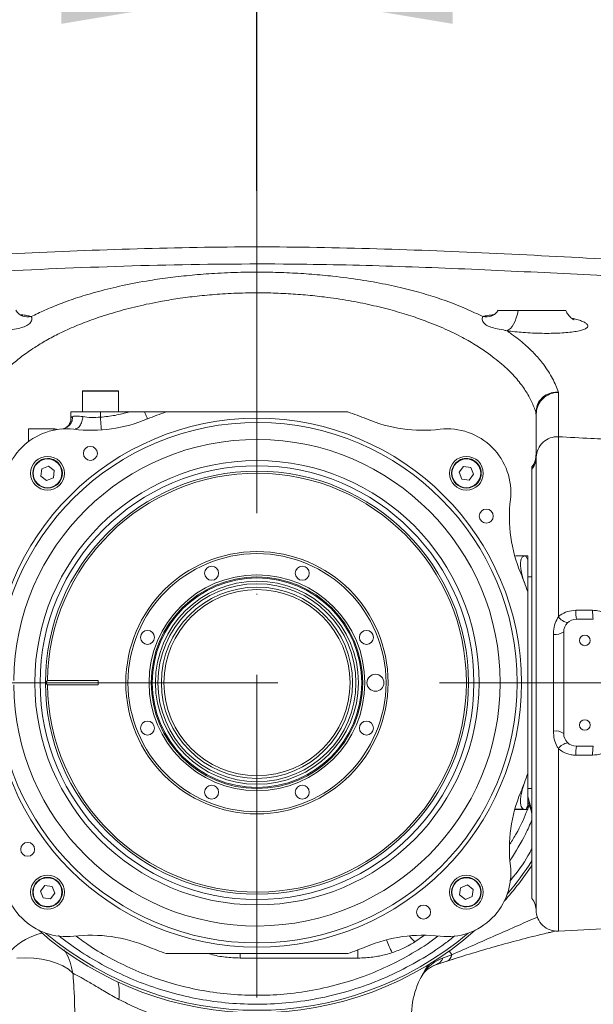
# Model space of a CAD drawing. Header units: millimetres. Extents: x 176 to 9387, y -11044 to -3322.
# Tile 55 of 256: x 1237 to 1372, y -4990 to -4757. Entities that reach past the tile are written whole.
import ezdxf

# ---------------------------------------------------------------- set-up
doc = ezdxf.new("R2010")
doc.units = ezdxf.units.MM
doc.header["$LTSCALE"] = 0.3175
doc.linetypes.add('ACAD_ISO10W100', pattern=[18, 12, -3, 0, -3])
for name, color, linetype, lineweight in [('1轮廓实线层', 7, 'Continuous', 18), ('7标注层', 4, 'Continuous', 13), ('中心线', 4, 'ACAD_ISO10W100', 20)]:
    doc.layers.add(name, color=color, linetype=linetype, lineweight=lineweight)
doc.styles.add('标准汉字', font='gbenor.shx', dxfattribs={"bigfont": 'gbcbig.shx'})
doc.dimstyles.new('M1：18.5', dxfattribs={"dimscale": 18.5, "dimtxt": 3.5, "dimasz": 2.5, "dimexe": 2, "dimexo": 0, "dimgap": 1.5, "dimtad": 1, "dimdec": 4, "dimdsep": 46, "dimtxsty": '标准汉字', "dimcen": 5, "dimdle": 5, "dimclrd": 1, "dimclre": 1, "dimclrt": 256, "dimadec": 4, "dimazin": 2, "dimtfac": 1, "dimtdec": 4, "dimtmove": 2, "dimatfit": 3, "dimfxl": 1, "dimfrac": 2, "dimtolj": 1, "dimarcsym": 0})

# ---------------------------------------------------------------- blocks, each defined once
blk = doc.blocks.new('*D28')
at = {"layer": '7标注层', "color": 1, "lineweight": -2, "ltscale": 20, "transparency": 16777216}
for p, q in [((1099.47, -4969.55), (1099.47, -4713.53)), ((1292.85, -4797.72), (1292.85, -4713.53)), ((1145.72, -4750.53), (1246.6, -4750.53))]:
    blk.add_line(p, q, dxfattribs=at)
at = {"layer": '7标注层', "color": 1, "transparency": 16777216}
for points in [[(1145.72, -4742.82), (1145.72, -4758.23), (1099.47, -4750.53)], [(1246.6, -4758.23), (1246.6, -4742.82), (1292.85, -4750.53)]]:
    blk.add_solid(points, dxfattribs=at)
at = {"layer": 'Defpoints', "color": 0, "transparency": 16777216}
for p in [(1292.85, -4750.53), (1292.85, -4797.72), (1099.47, -4969.55)]:
    blk.add_point(p, dxfattribs=at)
at = {"layer": '7标注层', "transparency": 16777216, "insert": (1196.16, -4690.96), "char_height": 64.75, "attachment_point": 5, "style": '标准汉字'}
blk.add_mtext('\\A1;193', dxfattribs=at)
blk = doc.blocks.new('*D29')
at = {"layer": '7标注层', "color": 1, "lineweight": -2, "ltscale": 20, "transparency": 16777216}
for p, q in [((1292.85, -4797.72), (1292.85, -4713.53)), ((1465.85, -4913.95), (1465.85, -4713.53)), ((1339.1, -4750.53), (1419.6, -4750.53))]:
    blk.add_line(p, q, dxfattribs=at)
at = {"layer": '7标注层', "color": 1, "transparency": 16777216}
for points in [[(1339.1, -4742.82), (1339.1, -4758.23), (1292.85, -4750.53)], [(1419.6, -4758.23), (1419.6, -4742.82), (1465.85, -4750.53)]]:
    blk.add_solid(points, dxfattribs=at)
at = {"layer": 'Defpoints', "color": 0, "transparency": 16777216}
for p in [(1465.85, -4750.53), (1292.85, -4797.72), (1465.85, -4913.95)]:
    blk.add_point(p, dxfattribs=at)
at = {"layer": '7标注层', "transparency": 16777216, "insert": (1379.35, -4690.4), "char_height": 64.75, "attachment_point": 5, "style": '标准汉字'}
blk.add_mtext('\\A1;173', dxfattribs=at)

msp = doc.modelspace()

# ---------------------------------------------------------------- linework, layer by layer
at = {"layer": '1轮廓实线层', "ltscale": 20}
for p, q in [((1349.85154, -4825.95332), (1354.6062, -4825.95332)), ((1354.6062, -4825.95332), (1365.85141, -4825.95332)), ((1251.60142, -4845.05327), (1251.60142, -4849.95324)), ((1255.85142, -4845.05327), (1251.60142, -4845.05327)), ((1251.70142, -4844.95325), (1255.85142, -4844.95325)), ((1255.85142, -4844.95325), (1260.00142, -4844.95325)), ((1260.10142, -4845.05327), (1255.85142, -4845.05327)), ((1260.10142, -4849.95324), (1260.10142, -4845.05327)), ((1364.10887, -4845.32685), (1364.10887, -4855.83098)), ((1248.85142, -4849.95205), (1248.85142, -4851.70085)), ((1255.85142, -4849.95324), (1255.85142, -4851.1991)), ((1262.68706, -4849.95324), (1255.85142, -4849.95324)), ((1266.29354, -4849.95324), (1262.68706, -4849.95324)), ((1314.30486, -4849.95324), (1271.39798, -4849.95324)), ((1358.77723, -4850.48802), (1358.77932, -4850.0268)), ((1358.77723, -4850.48802), (1358.85142, -4850.48802)), ((1358.85142, -4860.00259), (1358.85142, -4850.48802)), ((1358.8516, -4850.44117), (1358.8516, -4850.48802)), ((1238.85142, -4853.95331), (1244.85142, -4853.95331)), ((1238.85142, -4856.95333), (1238.85142, -4853.95331)), ((1244.85142, -4854.25634), (1244.85142, -4853.95331)), ((1364.10886, -4855.83098), (1364.10886, -4898.3571)), ((1358.77723, -4860.81142), (1358.77723, -4860.16114)), ((1358.85142, -4860.00259), (1358.85334, -4860.63619)), ((1358.85334, -4860.63619), (1358.85334, -4967.80471)), ((1241.99032, -4863.40756), (1241.76428, -4865.11261)), ((1243.57999, -4862.75072), (1241.99032, -4863.40756)), ((1244.94362, -4863.79905), (1243.57999, -4862.75072)), ((1341.69212, -4862.86611), (1340.64382, -4864.22975)), ((1343.3972, -4863.09213), (1341.69212, -4862.86611)), ((1344.05398, -4864.68191), (1343.3972, -4863.09213)), ((1357.85142, -4862.95326), (1357.85142, -4862.99987)), ((1357.85142, -4862.99987), (1357.85142, -4863.47349)), ((1357.85142, -4863.47349), (1357.85142, -4964.95325)), ((1241.76428, -4865.11261), (1243.1279, -4866.16094)), ((1243.1279, -4866.16094), (1244.71757, -4865.5041)), ((1244.71757, -4865.5041), (1244.94362, -4863.79905)), ((1340.64382, -4864.22975), (1341.3006, -4865.8194)), ((1341.3006, -4865.8194), (1343.00568, -4866.04543)), ((1343.00568, -4866.04543), (1344.05398, -4864.68191)), ((1353.94974, -4883.95328), (1356.34355, -4883.95328)), ((1356.85599, -4883.95328), (1356.34431, -4883.95328)), ((1356.85143, -4883.98475), (1356.85143, -4884.75675)), ((1356.85143, -4884.75675), (1356.85143, -4892.49987)), ((1357.85142, -4888.95328), (1356.85143, -4888.95328)), ((1356.85143, -4935.40675), (1356.85143, -4892.49987)), ((1368.19492, -4896.82968), (1372.19359, -4896.83266)), ((1372.35142, -4898.95327), (1368.35142, -4898.95327)), ((1362.91393, -4902.52728), (1362.91393, -4925.37935)), ((1365.35142, -4901.95329), (1365.35142, -4925.95334)), ((1243.35395, -4913.45329), (1242.85142, -4913.95326)), ((1242.85142, -4913.95326), (1243.35395, -4914.45334)), ((1255.35142, -4913.95326), (1242.85142, -4913.95326)), ((1255.35142, -4913.45329), (1243.35395, -4913.45329)), ((1255.35142, -4914.45334), (1243.35395, -4914.45334)), ((1255.35142, -4914.45334), (1255.35142, -4913.45329)), ((1364.10887, -4929.54917), (1364.10887, -4972.65093)), ((1368.35142, -4928.95324), (1372.35142, -4928.95324)), ((1372.19352, -4931.07326), (1368.19486, -4931.07624)), ((1356.85143, -4935.40675), (1356.85143, -4943.14964)), ((1356.85143, -4938.95323), (1357.85142, -4938.95323)), ((1356.85143, -4940.85605), (1357.85142, -4944.2702)), ((1356.34353, -4943.95323), (1353.83381, -4943.95323)), ((1356.85143, -4943.95323), (1356.34353, -4943.95323)), ((1357.21688, -4942.83469), (1356.85143, -4943.78347)), ((1356.85143, -4943.14964), (1356.85143, -4943.95323)), ((1242.69717, -4961.86108), (1241.64886, -4963.22472)), ((1241.64886, -4963.22472), (1242.30565, -4964.81438)), ((1244.40225, -4962.08711), (1242.69717, -4961.86108)), ((1245.05903, -4963.67676), (1244.40225, -4962.08711)), ((1340.98528, -4962.40241), (1340.75923, -4964.10758)), ((1342.57494, -4961.74569), (1340.98528, -4962.40241)), ((1343.93856, -4962.79402), (1342.57494, -4961.74569)), ((1343.71252, -4964.49907), (1343.93856, -4962.79402)), ((1242.30565, -4964.81438), (1244.01073, -4965.0404)), ((1244.01073, -4965.0404), (1245.05903, -4963.67676)), ((1340.75923, -4964.10758), (1342.12285, -4965.15579)), ((1342.12285, -4965.15579), (1343.71252, -4964.49907)), ((1364.11045, -4972.65346), (1377.85142, -4971.95322)), ((1332.42941, -4973.62978), (1330.1926, -4975.2186)), ((1316.66318, -4977.11379), (1316.66318, -4979.02698)), ((1271.39798, -4977.95327), (1314.30486, -4977.95327)), ((1288.85142, -4977.95327), (1288.85142, -4979.02698)), ((1316.66318, -4979.02698), (1288.85142, -4979.02698)), ((1334.4404, -4980.8299), (1340.38187, -4978.91528)), ((1337.7414, -4979.75082), (1335.05697, -4980.62546)), ((1336.83738, -4978.97549), (1338.91631, -4978.23734))]:
    msp.add_line(p, q, dxfattribs=at)
at = {"layer": '1轮廓实线层', "lineweight": 0, "ltscale": 20}
for points in [[(1351.92406, -4830.77497), (1352.33497, -4830.57422), (1352.74288, -4830.23484), (1353.13787, -4829.76491), (1353.51033, -4829.17614), (1353.85118, -4828.48258), (1354.15213, -4827.7014), (1354.40586, -4826.85132), (1354.6062, -4825.95332)], [(1256.06573, -4854.19149), (1256.06161, -4854.13391), (1256.04941, -4853.96368), (1256.02961, -4853.68712), (1256.00296, -4853.31507), (1255.97048, -4852.86159), (1255.93343, -4852.34423), (1255.89323, -4851.78287), (1255.85142, -4851.1991)], [(1266.29354, -4849.95324), (1266.44029, -4850.30694), (1266.57432, -4850.62988), (1266.69283, -4850.9155), (1266.79336, -4851.15774), (1266.87381, -4851.35169), (1266.93251, -4851.49307), (1266.96822, -4851.57914), (1266.98021, -4851.60799)], [(1243.35395, -4860.95579), (1242.2175, -4861.14545), (1242.01747, -4861.22103)], [(1342.3489, -4966.95072), (1343.48534, -4966.76106), (1343.68537, -4966.68548)], [(1361.77031, -4973.0267), (1362.39465, -4972.87781), (1363.34072, -4972.65477)], [(1328.89452, -4973.77629), (1329.33636, -4974.33157), (1330.1926, -4975.2186)], [(1338.91631, -4978.23734), (1338.6369, -4977.84741), (1338.39218, -4977.50587), (1338.28441, -4977.35555)], [(1236.07308, -4979.03735), (1238.10671, -4978.95713), (1240.10244, -4979.03724), (1242.02308, -4979.27613), (1243.83286, -4979.6694), (1245.49803, -4980.20966), (1246.98757, -4980.88677), (1248.27372, -4981.68833), (1249.33253, -4982.59921)]]:
    msp.add_lwpolyline(points, dxfattribs=at)
at = {"layer": '1轮廓实线层', "ltscale": 20}
for centre, radius in [((1292.85142, -4913.95328), 62.5), ((1253.46981, -4859.74914), 1.65), ((1243.35395, -4864.45581), 4), ((1243.35395, -4864.45581), 3.5), ((1243.35395, -4864.45581), 3.4), ((1342.3489, -4864.45581), 4), ((1342.3489, -4864.45581), 3.5), ((1342.3489, -4864.45581), 3.4), ((1292.85142, -4913.95328), 52.50575), ((1292.85142, -4913.95328), 51.25904), ((1292.85142, -4913.95328), 50), ((1347.05556, -4874.57167), 1.65), ((1292.85142, -4913.95328), 31), ((1292.85142, -4913.95328), 30.5), ((1282.13629, -4888.08465), 1.65), ((1303.56656, -4888.08465), 1.65), ((1292.85142, -4913.95328), 25.5), ((1292.85142, -4913.95328), 25), ((1292.85142, -4913.95328), 24.75542), ((1292.85142, -4913.95328), 24), ((1292.85142, -4913.95328), 23.4), ((1292.85142, -4913.95328), 22.6), ((1292.85142, -4913.95328), 22), ((1266.9828, -4903.23814), 1.65), ((1318.72005, -4903.23814), 1.65), ((1370.35142, -4903.95328), 1.25), ((1320.85142, -4913.95328), 2), ((1266.9828, -4924.66842), 1.65), ((1318.72005, -4924.66842), 1.65), ((1370.35142, -4923.95328), 1.25), ((1282.13629, -4939.82191), 1.65), ((1303.56656, -4939.82191), 1.65), ((1238.64728, -4953.33489), 1.65), ((1243.35395, -4963.45076), 4), ((1243.35395, -4963.45076), 3.5), ((1243.35395, -4963.45076), 3.4), ((1342.3489, -4963.45076), 4), ((1342.3489, -4963.45076), 3.5), ((1342.3489, -4963.45076), 3.4), ((1332.23303, -4968.15742), 1.65)]:
    msp.add_circle(centre, radius, dxfattribs=at)
at = {"layer": '1轮廓实线层', "lineweight": 0, "ltscale": 20}
for centre, radius, start, end in [((1238.83083, -4822.84319), 4.64225, 253.1426035, 278.2844038), ((1346.89345, -4822.85654), 4.62333, 261.6650498, 286.7352537), ((1251.70142, -4845.05328), 0.1, 90, 180), ((1260.00142, -4845.05328), 0.1, 0, 90), ((1253.56551, -4819.28086), 35, 263.4378027, 292.536829), ((1292.85142, -4913.95328), 67.5, 108.5316652, 112.536829), ((1292.85142, -4913.95328), 67.5, 67.463171, 71.4683348), ((1332.13734, -4819.28086), 35, 247.463171, 276.5621973), ((1357.59835, -4850.44628), 1.25326, 0.2337736, 19.5551372), ((1292.85142, -4913.95328), 61.5, 180.4658245, 179.5341755), ((1247.85142, -4868.95328), 15, 83.4378027, 186.5621973), ((1244.85142, -4855.95328), 2, 66.6770337, 90), ((1337.85142, -4868.95328), 15, 353.4378027, 96.5621973), ((1292.85142, -4913.95328), 57.5, 180.4982304, 179.5017696), ((1363.82997, -4860.80257), 4.97941, 86.7892142, 178.0851466), ((1243.35395, -4864.45581), 3.5, 22.4482808, 90), ((1342.3489, -4864.45581), 3.5, 0, 112.4482808), ((1353.85142, -4859.95328), 5, 323.1301024, 0), ((1353.8586, -4860.00226), 4.99282, 323.1025985, 359.9962302), ((1353.93771, -4860.4959), 4.91764, 322.7358176, 358.3652888), ((1292.85142, -4913.95328), 49.5, 180.5787551, 179.4212449), ((1342.3489, -4864.45581), 3.5, 292.4482808, 0), ((1387.52384, -4874.66737), 35, 173.4378027, 202.536829), ((1292.85142, -4913.95328), 67.5, 18.5316652, 22.536829), ((1366.80329, -4896.55281), 3.24279, 213.8072223, 261.2025374), ((1376.85607, -4897.25895), 8.67178, 177.162553, 191.2670963), ((1380.765, -4897.26088), 8.58211, 177.1398878, 191.3732383), ((1368.35142, -4901.95328), 3, 90, 180), ((1363.40857, -4899.16535), 3.39812, 261.6300041, 304.8717293), ((1363.40852, -4928.7415), 3.39834, 55.1297129, 98.3685537), ((1368.35142, -4925.95328), 3, 180, 270), ((1366.80166, -4931.35162), 3.24036, 98.7741008, 146.2032301), ((1376.85081, -4930.64729), 8.66657, 168.7278284, 182.8369643), ((1380.75816, -4930.64527), 8.57533, 168.6200952, 182.8607895), ((1292.85142, -4913.95328), 67.5, 337.463171, 341.4683349), ((1387.52384, -4953.2392), 35, 157.463171, 186.5621973), ((1292.85142, -4913.95328), 77.42857, 319.8209032, 327.0856075), ((1247.85142, -4958.95328), 15, 173.4378027, 276.5621973), ((1337.85142, -4958.95328), 15, 263.4378027, 6.5621973), ((1292.85142, -4913.95328), 78, 318.5246719, 326.4426902), ((1243.35395, -4963.45076), 3.5, 112.4482808, 180), ((1243.35395, -4963.45076), 3.5, 180, 292.4482808), ((1342.3489, -4963.45076), 3.5, 202.4482808, 270), ((1353.85527, -4967.95841), 5, 0.1858835, 37.5164209), ((1363.85154, -4967.6808), 5.00012, 180.0009196, 273.022548), ((1292.85142, -4913.95328), 78, 228.5246719, 311.4753281), ((1245.31817, -4987.64322), 14.85859, 102.679605, 135.4033527), ((1292.85142, -4913.95328), 77.42857, 229.8209032, 310.1790968), ((1253.56551, -5008.6257), 35, 67.463171, 96.5621973), ((1332.13734, -5008.6257), 35, 83.4378027, 112.536829), ((1339.51942, -4969.56031), 16.82114, 197.8161156, 209.1517794), ((1292.85142, -4913.95328), 67.5, 247.463171, 251.4683348), ((1292.85142, -4913.95328), 67.5, 288.5316652, 292.536829), ((1333.98219, -4977.68015), 3.13528, 290.0476626, 335.5973186), ((1336.91947, -4977.89999), 2.02513, 293.9452696, 350.4106949), ((1349.35142, -4992.79965), 20, 141.874409, 180), ((1249.75525, -4987.35959), 10.55581, 352.1532406, 14.6947164)]:
    msp.add_arc(centre, radius, start, end, dxfattribs=at)
at = {"layer": '1轮廓实线层', "ltscale": 20}
for points, knots in [([(1377.85142, -4813.95466), (1368.40791, -4813.45469), (1349.52587, -4812.45502), (1321.19473, -4811.28837), (1292.85142, -4810.78801), (1264.50812, -4811.28837), (1236.17697, -4812.45502), (1217.29494, -4813.45469), (1207.85142, -4813.95466)], [0, 0, 0, 0, 28.372143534, 56.729266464, 85.06809783, 113.406929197, 141.764052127, 170.13619566, 170.13619566, 170.13619566, 170.13619566]), ([(1207.85142, -4817.91324), (1218.4279, -4817.36619), (1239.57416, -4816.27243), (1271.30696, -4815.07682), (1300.78914, -4814.86153), (1327.99265, -4815.55567), (1352.92357, -4816.62168), (1369.54096, -4817.48266), (1377.85142, -4817.91324)], [0, 0, 0, 0, 31.775045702, 63.529929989, 95.265214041, 120.206808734, 145.163478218, 170.130781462, 170.130781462, 170.130781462, 170.130781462]), ([(1239.49972, -4827.43699), (1240.52626, -4826.93062), (1242.58234, -4825.91639), (1246.24259, -4824.39635), (1250.43202, -4822.90349), (1255.29879, -4821.44905), (1260.93583, -4820.07306), (1266.71886, -4818.97364), (1272.32025, -4818.16668), (1277.4498, -4817.60179), (1283.023, -4817.16999), (1288.98565, -4816.91804), (1294.95464, -4816.88596), (1300.58797, -4817.06418), (1305.81183, -4817.39076), (1311.48591, -4817.92072), (1317.40704, -4818.70958), (1323.37582, -4819.77901), (1328.72712, -4821.00215), (1333.48013, -4822.32996), (1338.07074, -4823.858), (1342.41197, -4825.5668), (1344.95261, -4826.80951), (1346.22326, -4827.43103)], [0, 0, 0, 0, 5.86034439, 11.737829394, 17.602545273, 23.445428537, 29.448779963, 35.445421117, 39.489577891, 43.547297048, 47.589126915, 52.090391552, 56.589500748, 60.459276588, 64.344539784, 68.216785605, 73.559407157, 78.905970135, 84.379097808, 89.874221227, 95.359801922, 102.548225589, 109.740424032, 109.740424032, 109.740424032, 109.740424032]), ([(1358.77932, -4850.0268), (1358.46459, -4849.1885), (1357.83465, -4847.51069), (1356.36993, -4844.89291), (1354.36264, -4842.19043), (1351.65745, -4839.39175), (1348.55096, -4836.83799), (1345.26899, -4834.56173), (1341.96734, -4832.59961), (1337.99884, -4830.61321), (1333.72643, -4828.82433), (1329.31101, -4827.25258), (1324.92084, -4825.92286), (1320.02498, -4824.69433), (1314.62246, -4823.61481), (1309.33882, -4822.82151), (1304.29346, -4822.28867), (1299.67414, -4821.9614), (1294.70211, -4821.78165), (1289.44501, -4821.81504), (1284.18517, -4822.06802), (1279.2496, -4822.50048), (1274.68958, -4823.06818), (1269.65999, -4823.88193), (1264.43176, -4824.98611), (1259.0404, -4826.42809), (1254.17516, -4828.0043), (1249.83802, -4829.68265), (1246.13944, -4831.37629), (1242.9835, -4833.06035), (1239.9896, -4834.88143), (1237.20347, -4836.82186), (1234.71188, -4838.87489), (1232.21168, -4841.3018), (1229.93052, -4844.05945), (1228.05052, -4847.11159), (1227.29918, -4849.05505), (1226.92354, -4850.02668)], [0, 0, 0, 0, 7.012767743, 14.035804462, 21.056023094, 28.066679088, 35.069045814, 39.583741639, 44.108862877, 48.624550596, 53.126386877, 56.248356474, 59.375411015, 62.489784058, 65.42827282, 68.364221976, 70.458868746, 72.560601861, 74.653582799, 77.068858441, 79.485546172, 81.686967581, 83.897328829, 86.100377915, 89.453599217, 92.811006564, 96.607434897, 100.42044138, 104.252748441, 108.090648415, 111.908074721, 116.863291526, 121.822076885, 126.779425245, 134.89319642, 143.011753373, 151.128644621, 151.128644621, 151.128644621, 151.128644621]), ([(1237.47891, -4827.26664), (1237.35166, -4827.22782), (1237.08441, -4827.14629), (1236.68046, -4826.87712), (1236.23279, -4826.49315), (1235.96023, -4826.09046), (1235.84279, -4825.91696)], [0, 0, 0, 0, 0.580549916, 1.219222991, 1.767976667, 2.183419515, 2.183419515, 2.183419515, 2.183419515]), ([(1349.85892, -4825.90134), (1349.773, -4826.04084), (1349.54913, -4826.4043), (1349.15325, -4826.77135), (1348.7511, -4827.06447), (1348.43868, -4827.22853), (1348.27401, -4827.25951), (1348.23739, -4827.26641)], [0, 0, 0, 0, 0.311215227, 0.810884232, 1.349395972, 1.999855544, 2.185907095, 2.185907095, 2.185907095, 2.185907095]), ([(1367.78926, -4828.20434), (1367.77984, -4828.20047), (1367.75993, -4828.19229), (1367.46338, -4828.01397), (1366.97177, -4827.62023), (1366.39927, -4826.9501), (1365.98698, -4826.35548), (1365.8641, -4825.9716), (1365.85634, -4825.94735)], [0, 0, 0, 0, 0.492845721, 1.042222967, 1.599492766, 2.264436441, 2.992019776, 3.041069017, 3.041069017, 3.041069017, 3.041069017]), ([(1239.49972, -4827.43699), (1239.50041, -4827.43807), (1239.6608, -4827.68725), (1239.69618, -4828.35746), (1238.99246, -4829.24306), (1237.93585, -4829.83264), (1236.47142, -4830.2434), (1235.04213, -4830.49046), (1234.0409, -4830.71807), (1233.80683, -4830.77128)], [0, 0, 0, 0, 0.007355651, 1.709661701, 3.01539687, 4.386256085, 5.698490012, 7.115705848, 7.548121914, 7.548121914, 7.548121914, 7.548121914]), ([(1236.79357, -4826.93143), (1237.25153, -4826.99061), (1238.27814, -4827.12327), (1239.08565, -4827.31461), (1239.47765, -4827.43047), (1239.49972, -4827.43699)], [0, 0, 0, 0, 1.191175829, 2.670297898, 2.75855913, 2.75855913, 2.75855913, 2.75855913]), ([(1351.92406, -4830.77497), (1351.64107, -4830.71155), (1350.59652, -4830.47746), (1349.15303, -4830.22943), (1347.70888, -4829.81003), (1346.68257, -4829.2178), (1345.98372, -4828.29761), (1346.13733, -4827.74188), (1346.22326, -4827.43103)], [0, 0, 0, 0, 0.523786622, 1.93333937, 3.241046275, 4.61562365, 5.916800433, 7.568414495, 7.568414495, 7.568414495, 7.568414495]), ([(1346.22326, -4827.43103), (1346.39566, -4827.38279), (1346.60364, -4827.32459), (1346.99883, -4827.23322), (1347.59497, -4827.10213), (1348.34544, -4827.02112), (1348.87148, -4826.96433)], [0, 0, 0, 0, 0.678297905, 0.818266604, 1.379488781, 2.694919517, 2.694919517, 2.694919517, 2.694919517]), ([(1367.22203, -4827.80177), (1367.52817, -4827.87018), (1368.33873, -4828.05128), (1369.37752, -4828.38102), (1370.30472, -4828.77401), (1370.89593, -4829.17678), (1371.12869, -4829.57197), (1370.99616, -4829.99109), (1370.39368, -4830.38113), (1369.32657, -4830.72182), (1368.00616, -4830.9844), (1366.37847, -4831.18524), (1364.5041, -4831.32175), (1362.43644, -4831.38795), (1360.25312, -4831.38609), (1358.01476, -4831.31458), (1355.15974, -4831.14918), (1353.19215, -4830.92163), (1351.92406, -4830.77497)], [0, 0, 0, 0, 0.826084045, 2.187181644, 3.576125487, 4.96519511, 6.358257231, 7.751496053, 9.606293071, 11.092386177, 12.578636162, 14.079659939, 15.580776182, 17.074513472, 18.568269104, 20.036662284, 21.5049827, 24.166855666, 24.166855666, 24.166855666, 24.166855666]), ([(1351.92406, -4830.77497), (1352.30485, -4831.03732), (1353.88393, -4832.12526), (1356.23115, -4834.00622), (1358.67896, -4836.38025), (1360.93513, -4839.08763), (1362.86975, -4842.09487), (1363.69581, -4844.24948), (1364.10887, -4845.32685)], [0, 0, 0, 0, 0.967999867, 4.0142231, 7.062560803, 10.110097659, 14.73440141, 19.359238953, 19.359238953, 19.359238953, 19.359238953]), ([(1358.77932, -4850.0268), (1358.84007, -4849.47201), (1358.9621, -4848.35748), (1359.85498, -4846.91608), (1361.15147, -4845.85597), (1362.49307, -4845.3843), (1363.49368, -4845.29628), (1363.94164, -4845.31193), (1364.10259, -4845.32629), (1364.10887, -4845.32685)], [0, 0, 0, 0, 1.655504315, 3.325750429, 5.020118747, 6.735232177, 7.602642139, 8.073148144, 8.092270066, 8.092270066, 8.092270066, 8.092270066]), ([(1364.10887, -4845.32685), (1364.10267, -4845.32681), (1363.94464, -4845.32569), (1363.50333, -4845.34471), (1362.51624, -4845.51279), (1361.19207, -4846.09215), (1359.913, -4847.25666), (1359.03293, -4848.76636), (1358.91189, -4849.88434), (1358.8516, -4850.44117)], [0, 0, 0, 0, 0.019417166, 0.494820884, 1.378423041, 3.118077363, 4.836312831, 6.531925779, 8.214473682, 8.214473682, 8.214473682, 8.214473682]), ([(1249.29417, -4851.00527), (1249.2632, -4851.35898), (1249.19848, -4852.09796), (1248.62443, -4853.07584), (1247.758, -4853.79467), (1247.05373, -4853.9306), (1246.71184, -4853.99659)], [0, 0, 0, 0, 1.043262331, 2.179633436, 3.333472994, 4.422058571, 4.422058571, 4.422058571, 4.422058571]), ([(1248.85144, -4851.64685), (1248.84657, -4851.75505), (1248.83739, -4851.95884), (1248.71748, -4852.44889), (1248.45407, -4852.9593), (1248.06445, -4853.39252), (1247.68269, -4853.68625), (1247.26546, -4853.88219), (1247.05411, -4853.93818), (1246.93264, -4853.97036)], [0, 0, 0, 0, 0.420728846, 0.792460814, 1.432498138, 1.747094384, 2.10285019, 2.595254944, 3.260764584, 3.260764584, 3.260764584, 3.260764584]), ([(1255.85142, -4849.95324), (1254.93416, -4849.95324), (1253.09964, -4849.95324), (1250.78584, -4849.95324), (1249.16707, -4849.95324), (1248.95664, -4849.95324), (1248.85142, -4849.95324)], [0, 0, 0, 0, 1.749999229, 3.50000094, 5.249984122, 6.999999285, 6.999999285, 6.999999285, 6.999999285]), ([(1248.8957, -4851.70085), (1248.88527, -4851.55416), (1248.85585, -4851.1406), (1249.12226, -4851.05835), (1249.29417, -4851.00527)], [0, 0, 0, 0, 0.361952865, 1.020405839, 1.020405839, 1.020405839, 1.020405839]), ([(1251.69137, -4851.07119), (1251.17255, -4851.01753), (1250.14387, -4850.91115), (1249.57575, -4850.97408), (1249.29417, -4851.00527)], [0, 0, 0, 0, 1.215831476, 2.410648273, 2.410648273, 2.410648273, 2.410648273]), ([(1251.69137, -4851.07119), (1251.63655, -4851.46181), (1251.55202, -4852.0641), (1251.25779, -4852.78193), (1250.97182, -4853.27276), (1250.63446, -4853.65211), (1250.27131, -4853.94338), (1250.01991, -4853.96895), (1249.89587, -4853.98156)], [0, 0, 0, 0, 0.993639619, 1.532068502, 2.083090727, 2.634137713, 3.172622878, 3.697055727, 3.697055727, 3.697055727, 3.697055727]), ([(1255.85142, -4851.1991), (1255.10138, -4851.24498), (1253.60104, -4851.33675), (1252.328, -4851.15972), (1251.69137, -4851.07119)], [0, 0, 0, 0, 2.09097187, 4.182631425, 4.182631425, 4.182631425, 4.182631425]), ([(1255.85142, -4851.1991), (1257.00601, -4851.08471), (1259.31848, -4850.85561), (1261.56314, -4850.25432), (1262.68706, -4849.95324)], [0, 0, 0, 0, 3.480737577, 6.971379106, 6.971379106, 6.971379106, 6.971379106]), ([(1271.39798, -4849.95324), (1271.38435, -4849.95324), (1271.35525, -4849.95324), (1271.08127, -4849.95324), (1270.40366, -4849.95324), (1268.78772, -4849.95324), (1267.29128, -4849.95324), (1266.29354, -4849.95324)], [0, 0, 0, 0, 0.298879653, 0.638141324, 1.275791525, 2.551712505, 5.104439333, 5.104439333, 5.104439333, 5.104439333]), ([(1364.10886, -4855.83098), (1366.67417, -4855.96304), (1371.25513, -4856.19886), (1375.83586, -4856.4391), (1377.85142, -4856.5448)], [0, 0, 0, 0, 7.706091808, 13.761086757, 13.761086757, 13.761086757, 13.761086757]), ([(1356.13668, -4890.4751), (1356.01631, -4890.13266), (1355.73983, -4889.34608), (1355.46511, -4888.30789), (1355.26865, -4887.33979), (1355.16187, -4886.52387), (1355.12352, -4885.6019), (1355.24934, -4884.73859), (1355.63168, -4884.08025), (1356.10631, -4883.9956), (1356.34355, -4883.95328)], [0, 0, 0, 0, 0.680329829, 1.562658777, 2.239802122, 2.956198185, 3.68080897, 4.945479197, 6.153643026, 7.360980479, 7.360980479, 7.360980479, 7.360980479]), ([(1356.85143, -4884.75675), (1356.70319, -4884.52056), (1356.41068, -4884.05448), (1356.36572, -4883.98671), (1356.34355, -4883.95328)], [0, 0, 0, 0, 0.4817289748, 0.9505616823, 0.9505616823, 0.9505616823, 0.9505616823]), ([(1362.91393, -4902.52728), (1362.9217, -4902.2648), (1362.94803, -4901.37541), (1363.22946, -4899.90269), (1363.82418, -4898.85738), (1364.1088, -4898.3571)], [0, 0, 0, 0, 0.793796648, 2.689735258, 4.429971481, 4.429971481, 4.429971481, 4.429971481]), ([(1364.1088, -4898.3571), (1364.24906, -4898.24024), (1364.87835, -4897.7159), (1366.22374, -4897.01032), (1367.53537, -4896.89012), (1368.19492, -4896.82968)], [0, 0, 0, 0, 0.561570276, 2.519721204, 4.500290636, 4.500290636, 4.500290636, 4.500290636]), ([(1372.19359, -4896.83266), (1372.59275, -4896.85558), (1373.66009, -4896.91688), (1375.33094, -4897.55293), (1376.91113, -4898.83345), (1377.61467, -4900.00979), (1377.84818, -4900.6365), (1377.85142, -4900.64521)], [0, 0, 0, 0, 1.205977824, 3.224654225, 5.277268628, 7.310759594, 7.339401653, 7.339401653, 7.339401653, 7.339401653]), ([(1364.10887, -4929.54917), (1363.98862, -4929.36237), (1363.54584, -4928.67456), (1363.03468, -4927.26544), (1362.95503, -4926.02135), (1362.91393, -4925.37935)], [0, 0, 0, 0, 0.677007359, 2.492862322, 4.429087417, 4.429087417, 4.429087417, 4.429087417]), ([(1377.85142, -4927.26106), (1377.64057, -4927.71563), (1377.16494, -4928.74103), (1375.86553, -4929.98914), (1374.13224, -4930.89911), (1372.84189, -4931.01502), (1372.19352, -4931.07326)], [0, 0, 0, 0, 1.533560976, 3.459368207, 5.388730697, 7.337323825, 7.337323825, 7.337323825, 7.337323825]), ([(1368.19486, -4931.07624), (1367.82149, -4931.05595), (1366.75611, -4930.99805), (1365.31354, -4930.48318), (1364.44256, -4929.80789), (1364.10887, -4929.54917)], [0, 0, 0, 0, 1.12297352, 3.204290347, 4.496907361, 4.496907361, 4.496907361, 4.496907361]), ([(1356.34353, -4943.95323), (1356.16158, -4943.92974), (1355.78962, -4943.88173), (1355.43457, -4943.50769), (1355.2047, -4942.9264), (1355.135, -4942.26199), (1355.15114, -4941.59744), (1355.20531, -4941.02916), (1355.29833, -4940.42488), (1355.43172, -4939.76626), (1355.61999, -4939.01251), (1355.85447, -4938.22061), (1356.05275, -4937.66618), (1356.13666, -4937.43152)], [0, 0, 0, 0, 0.89601382, 1.831761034, 2.705296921, 3.663440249, 4.168901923, 4.69411354, 5.207317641, 5.681334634, 6.236037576, 6.865374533, 7.327174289, 7.327174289, 7.327174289, 7.327174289]), ([(1356.85143, -4941.8158), (1357.03431, -4942.29632), (1357.4193, -4943.30787), (1357.70266, -4944.4264), (1357.85142, -4945.01359)], [0, 0, 0, 0, 1.594227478, 3.356086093, 3.356086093, 3.356086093, 3.356086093]), ([(1356.786, -4943.95323), (1356.6959, -4944.18987), (1356.00716, -4945.99875), (1354.71108, -4948.72378), (1353.17178, -4951.25811), (1352.67825, -4952.07066)], [0, 0, 0, 0, 0.846258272, 6.468784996, 9.122199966, 9.122199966, 9.122199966, 9.122199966]), ([(1353.85325, -4943.84975), (1354.11278, -4943.84983), (1354.68926, -4943.85), (1355.43655, -4943.85022), (1355.84741, -4943.85035)], [0, 0, 0, 0, 0.897780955, 1.994159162, 1.994159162, 1.994159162, 1.994159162]), ([(1356.85143, -4943.14964), (1356.70329, -4943.38594), (1356.41105, -4943.85214), (1356.36583, -4943.91984), (1356.34353, -4943.95323)], [0, 0, 0, 0, 0.4818836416, 0.9506850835, 0.9506850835, 0.9506850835, 0.9506850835]), ([(1352.73335, -4955.87284), (1354.01365, -4953.81557), (1356.03936, -4950.56051), (1357.36399, -4947.49911), (1357.85142, -4946.37258)], [0, 0, 0, 0, 6.838602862, 10.820192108, 10.820192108, 10.820192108, 10.820192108]), ([(1357.85142, -4953.19409), (1357.54424, -4953.74371), (1356.20125, -4956.14664), (1354.4188, -4958.75926), (1352.72126, -4960.73635), (1352.6141, -4960.86116)], [0, 0, 0, 0, 2.025469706, 8.855320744, 9.315494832, 9.315494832, 9.315494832, 9.315494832]), ([(1338.91631, -4978.23734), (1342.3678, -4976.71878), (1347.55598, -4974.43611), (1354.31821, -4971.43279), (1357.63569, -4970.00472), (1359.14516, -4969.35494)], [0, 0, 0, 0, 11.487417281, 17.267548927, 22.093271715, 22.093271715, 22.093271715, 22.093271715]), ([(1363.48848, -4972.63021), (1362.27752, -4972.91368), (1359.10016, -4973.65746), (1354.1144, -4974.94184), (1348.5186, -4976.47549), (1343.05181, -4978.07404), (1339.51168, -4979.19185), (1337.7414, -4979.75082)], [0, 0, 0, 0, 3.532116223, 9.267683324, 15.006137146, 20.863454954, 26.722202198, 26.722202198, 26.722202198, 26.722202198]), ([(1339.59069, -4973.78285), (1338.82763, -4974.40049), (1336.30132, -4976.44535), (1331.42748, -4979.53262), (1325.01872, -4982.9521), (1318.08645, -4985.76314), (1310.77762, -4987.9321), (1303.3962, -4989.34463), (1296.06581, -4989.99072), (1288.89265, -4989.95553), (1281.83473, -4989.26352), (1274.98438, -4987.92356), (1268.41102, -4986.01622), (1262.08667, -4983.56196), (1256.11126, -4980.57826), (1250.65922, -4977.29316), (1247.45596, -4974.86563), (1245.93861, -4973.71573)], [0, 0, 0, 0, 3.205410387, 10.612247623, 17.994654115, 25.470852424, 32.973298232, 40.447707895, 47.351544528, 54.27757247, 61.181420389, 67.890298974, 74.619359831, 81.329330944, 88.12881308, 94.947533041, 101.084509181, 101.084509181, 101.084509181, 101.084509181]), ([(1250.09563, -4973.84734), (1251.16447, -4974.63146), (1253.81141, -4976.5733), (1258.52985, -4979.3198), (1264.10929, -4982.03623), (1270.02043, -4984.26675), (1276.16122, -4986.00064), (1282.56066, -4987.21834), (1289.15336, -4987.84735), (1295.85419, -4987.87933), (1302.70119, -4987.29197), (1309.5967, -4986.00851), (1316.42431, -4984.03657), (1322.90531, -4981.48224), (1328.88622, -4978.36715), (1333.13355, -4975.77799), (1335.21026, -4974.15535), (1335.63376, -4973.82445)], [0, 0, 0, 0, 4.308267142, 10.669232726, 17.012011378, 23.270116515, 29.546082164, 35.803375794, 42.245183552, 48.707475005, 55.149284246, 62.120572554, 69.117822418, 76.090419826, 82.978436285, 89.889540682, 91.659950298, 91.659950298, 91.659950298, 91.659950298]), ([(1330.1926, -4975.2186), (1329.36442, -4975.70601), (1327.69218, -4976.69016), (1325.7894, -4977.39735), (1324.82897, -4977.75431)], [0, 0, 0, 0, 2.949644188, 5.955867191, 5.955867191, 5.955867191, 5.955867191]), ([(1247.19372, -4977.06015), (1247.32185, -4977.23613), (1247.95801, -4978.10988), (1248.73802, -4979.95644), (1249.13274, -4981.7111), (1249.33253, -4982.59921)], [0, 0, 0, 0, 0.66587101, 3.306007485, 6.011846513, 6.011846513, 6.011846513, 6.011846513]), ([(1288.85142, -4979.02698), (1287.69472, -4978.98364), (1285.34871, -4978.89573), (1282.83838, -4978.41704), (1281.53784, -4978.0141), (1281.34149, -4977.95327)], [0, 0, 0, 0, 3.449921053, 6.997072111, 7.6278211, 7.6278211, 7.6278211, 7.6278211]), ([(1324.82897, -4977.75431), (1323.83411, -4978.04261), (1321.81749, -4978.62701), (1319.03846, -4978.97562), (1317.3065, -4979.01307), (1316.66318, -4979.02698)], [0, 0, 0, 0, 3.155730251, 6.396788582, 8.312025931, 8.312025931, 8.312025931, 8.312025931]), ([(1331.62077, -4983.54633), (1331.6236, -4983.54092), (1332.07316, -4982.68327), (1333.06361, -4981.34453), (1334.89129, -4979.83024), (1336.18279, -4979.26299), (1336.83738, -4978.97549)], [0, 0, 0, 0, 0.018683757, 2.964660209, 5.023144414, 7.138759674, 7.138759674, 7.138759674, 7.138759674]), ([(1335.05697, -4980.62546), (1334.22629, -4981.02917), (1332.80675, -4981.71906), (1331.91797, -4982.97901), (1331.62562, -4983.53707), (1331.62077, -4983.54633)], [0, 0, 0, 0, 2.722047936, 4.651660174, 4.684223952, 4.684223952, 4.684223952, 4.684223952]), ([(1249.33253, -4982.59921), (1249.42062, -4983.77329), (1249.72522, -4987.83293), (1249.87515, -4994.36302), (1249.43799, -5001.68466), (1248.48457, -5008.07276), (1247.47132, -5012.56446), (1246.92209, -5014.74584), (1246.74178, -5015.46199)], [0, 0, 0, 0, 2.759369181, 9.541111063, 16.411724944, 23.09638122, 29.860357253, 33.16630786, 33.16630786, 33.16630786, 33.16630786]), ([(1260.21222, -4988.80071), (1259.07289, -4988.17081), (1256.94947, -4986.99684), (1254.16953, -4985.32982), (1252.32924, -4984.22838), (1250.66717, -4983.26797), (1249.89611, -4982.88161), (1249.33253, -4982.59921)], [0, 0, 0, 0, 3.102689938, 5.782620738, 8.558342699, 9.626159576, 12.526796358, 12.526796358, 12.526796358, 12.526796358]), ([(1275.85142, -4995.22037), (1274.65322, -4994.80825), (1272.23579, -4993.97678), (1268.36388, -4992.46413), (1264.245, -4990.80999), (1261.56995, -4989.47719), (1260.21222, -4988.80071)], [0, 0, 0, 0, 3.884212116, 7.836571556, 12.311938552, 16.924650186, 16.924650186, 16.924650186, 16.924650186])]:
    msp.add_open_spline(points, degree=3, knots=knots, dxfattribs=at)
at = {"layer": '中心线', "ltscale": 20}
for p, q in [((1292.85142, -4797.72094), (1292.85142, -6195.93222)), ((1107.17389, -4913.95328), (1473.61639, -4913.95328))]:
    msp.add_line(p, q, dxfattribs=at)

# ---------------------------------------------------------------- dimensions: what is measured, and where the dimension line sits
at = {"layer": '7标注层', "ltscale": 20}
dim = msp.add_linear_dim(base=(1292.85142, -4750.52564), p1=(1099.47228, -4969.54634), p2=(1292.85142, -4797.72094), dimstyle='M1：18.5', override={"dimdec": 0, "dimsah": 1, "dimtzin": 8}, dxfattribs=at)
dim.commit()
dim.dimension.update_dxf_attribs({"geometry": '*D28', "text_midpoint": (1196.16185, -4690.95834), "dimtype": 160})
dim = msp.add_linear_dim(base=(1465.85142, -4750.52564), p1=(1292.85142, -4797.72094), p2=(1465.85142, -4913.95328), dimstyle='M1：18.5', override={"dimdec": 0, "dimsah": 1, "dimtzin": 8}, dxfattribs=at)
dim.commit()
dim.dimension.update_dxf_attribs({"geometry": '*D29', "text_midpoint": (1379.35142, -4690.40064)})

doc.saveas('drawing.dxf')
